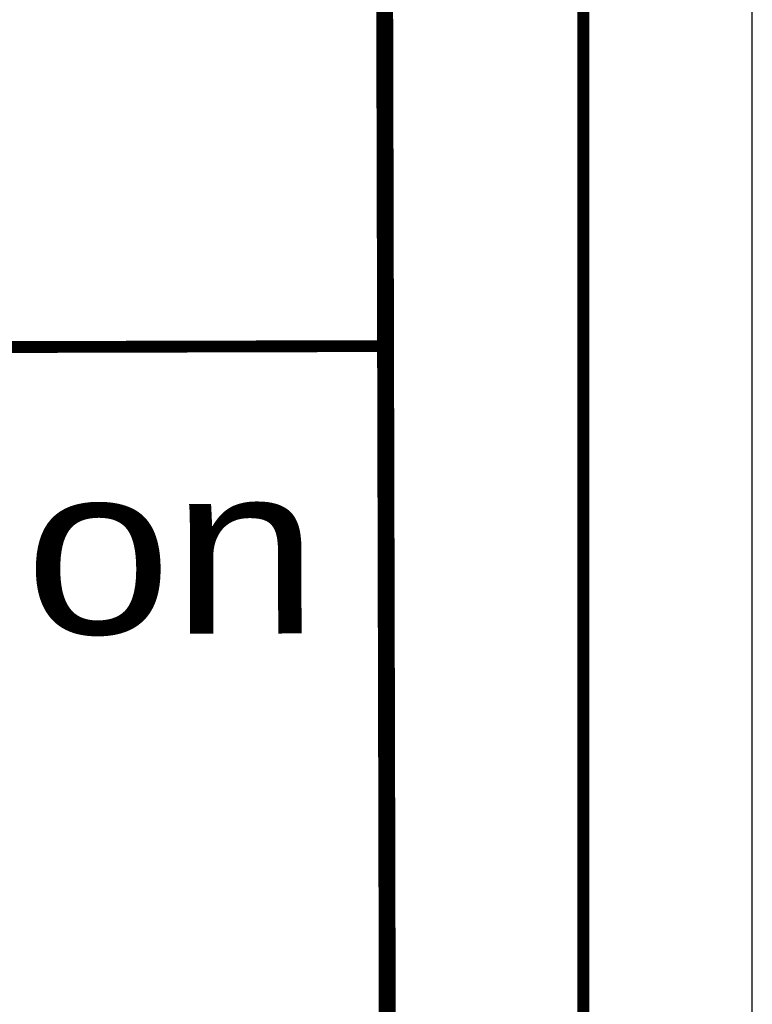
# Model space of a CAD drawing. Extents: x 0 to 1135, y 0 to 420.
# Tile 93 of 116: x 1113 to 1135, y 29 to 58. Entities that reach past the tile are written whole.
import ezdxf
from ezdxf.enums import TextEntityAlignment as Align

# ---------------------------------------------------------------- set-up
doc = ezdxf.new("R2010")
doc.units = 0
doc.header["$LTSCALE"] = 2
doc.header["$MEASUREMENT"] = 0
doc.linetypes.add('AUSGEZOGEN', pattern=[0])
for name, color, linetype in [('FBRTOP', 8, 'AUSGEZOGEN'), ('LEGENDE', 7, 'AUSGEZOGEN'), ('RAHMEN', 250, 'AUSGEZOGEN')]:
    doc.layers.add(name, color=color, linetype=linetype)
doc.styles.add('UNIR-H', font='unir_h.shx', dxfattribs={"width": 0.8})

msp = doc.modelspace()

# ---------------------------------------------------------------- linework, layer by layer
at = {"layer": 'FBRTOP', "const_width": 0.5}
for points in [[(778.203, 222.125, 0.000004), (815.608, 224.799, -0.000002), (853.013, 227.472, -0.000001), (902.886, 231.036, 0.000001), (950, 234.403, 0.000002)], [(778.488, 218.136, 0.000004), (815.893, 220.809, -0.000002), (853.298, 223.482, -0.000001), (903.171, 227.046, 0.000001), (950, 230.392, 0.000002)], [(703.395, 216.78, -0.000001), (715.863, 217.671, 0.000009)], [(703.68, 212.79, -0.000001), (716.148, 213.681, 0.000009)]]:
    msp.add_lwpolyline(points, format="xyb", dxfattribs=at)
at = {"layer": 'LEGENDE'}
for points, const_width in [([(1124.244, 10.879), (1124.063, 81.379)], 0.5), ([(1057.148, 48.457), (1124.147, 48.629)], 0.35)]:
    msp.add_lwpolyline(points, dxfattribs=dict(at, const_width=const_width))
at = {"layer": 'RAHMEN'}
msp.add_line((1135, 0), (1135, 420), dxfattribs=at)
at = {"layer": 'RAHMEN', "const_width": 0.35}
msp.add_lwpolyline([(25, 5), (1130, 5), (1130, 415), (25, 415), (25, 5)], dxfattribs=at)

# ---------------------------------------------------------------- texts
at = {"layer": 'LEGENDE', "style": 'UNIR-H', "width": 1.0947}
msp.add_text('Autobahndirektion', height=5, rotation=0.1472, dxfattribs=at).set_placement((1059.17, 39.962), (1122.169, 40.124), align=Align.FIT)

doc.saveas('drawing.dxf')
